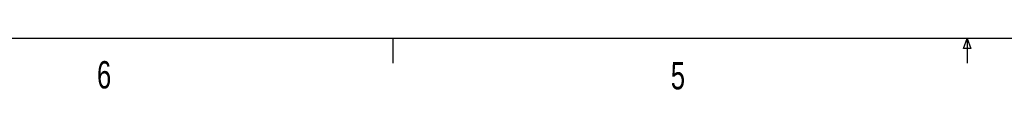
# Model space of a CAD drawing. Extents: x 11 to 421, y 5 to 275.
# Tile 4 of 7: x 133.45 to 219.15, y 5.52 to 9.96. Entities that reach past the tile are written whole.
import ezdxf
from ezdxf.enums import TextEntityAlignment as Align

# ---------------------------------------------------------------- set-up
doc = ezdxf.new("R2010")
doc.units = 0
doc.layers.get('0').update_dxf_attribs({"linetype": 'CONTINUOUS'})

msp = doc.modelspace()

# ---------------------------------------------------------------- linework, layer by layer
at = {"color": 7, "linetype": 'CONTINUOUS'}
for p, q in [((415.9568, 9.9587), (15.9068, 9.9587)), ((165.9192, 9.9587), (165.9192, 7.8048)), ((215.5889, 9.0805), (215.9254, 9.9587)), ((215.9254, 9.9587), (215.9254, 7.8048)), ((215.9254, 9.9587), (216.2443, 9.0805)), ((216.2443, 9.0805), (215.5889, 9.0805))]:
    msp.add_line(p, q, dxfattribs=at)

# ---------------------------------------------------------------- texts
at = {"color": 7, "linetype": 'CONTINUOUS', "width": 0.7}
for s, p in [('6', (140.1782, 4.8973)), ('5', (190.1219, 4.8193))]:
    msp.add_text(s, height=2.3813, dxfattribs=at).set_placement(p, align=Align.BOTTOM_LEFT)

doc.saveas('drawing.dxf')
